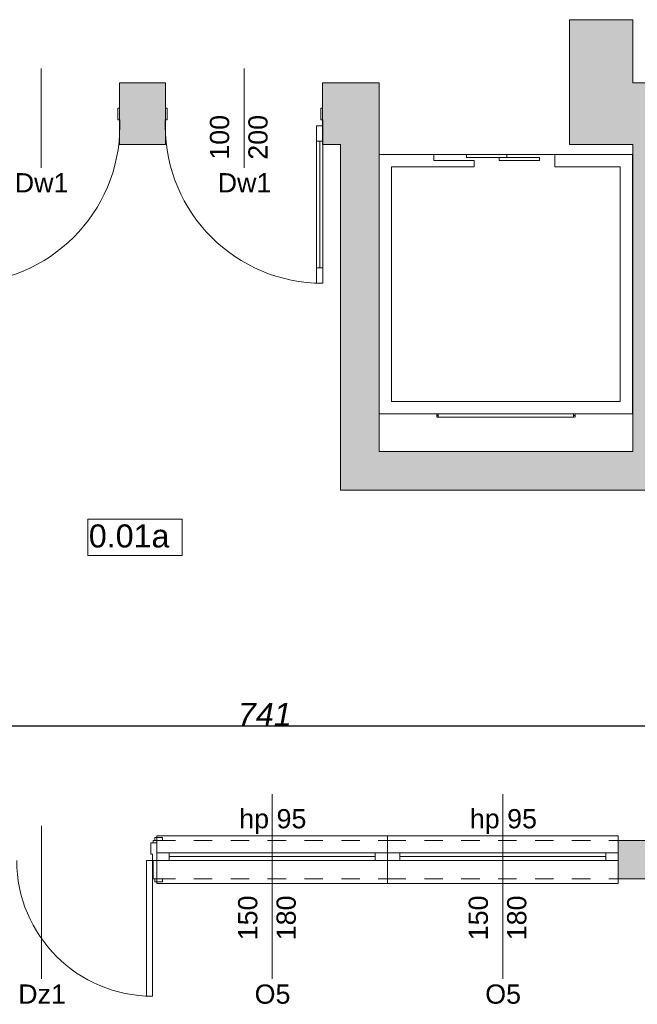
# Model space of a CAD drawing. Header units: millimetres. Extents: x 922208 to 1069538, y -182208 to -99877.
# Tile 227 of 256: x 977619 to 981637, y -145399 to -138991. Entities that reach past the tile are written whole.
import ezdxf

# ---------------------------------------------------------------- set-up
doc = ezdxf.new("R2010")
doc.units = ezdxf.units.MM
doc.header["$MEASUREMENT"] = 0
doc.linetypes.add('HIDDEN', pattern=[20, 10, -10])
doc.linetypes.add('Przerywana', pattern=[240, 120, -120])
for name, color, linetype, lineweight in [('IS_POWRÓT', 5, 'HIDDEN', 30), ('Nowe_0_Nr_pióra__15', 214, 'Continuous', 15), ('Nowe_210-A Pomieszczenia_Nr_pióra__41', 7, 'Continuous', 15), ('Nowe_220-A Ściany_Nr_pióra__19', 255, 'Continuous', 0), ('Nowe_220-A Ściany_Nr_pióra__23', 7, 'Continuous', 15), ('Nowe_220-A Ściany_Nr_pióra__27', 7, 'Continuous', 25), ('Nowe_220-A Ściany_Nr_pióra__3', 7, 'Continuous', 13), ('Nowe_220-A Ściany_Nr_pióra__7', 7, 'Continuous', 13)]:
    doc.layers.add(name, color=color, linetype=linetype, lineweight=lineweight)
doc.layers.add('Nowe_220-A Ściany_Nr_pióra__45', color=7, linetype='Continuous', lineweight=15, true_color=0x40a5ff)
doc.layers.add('Nowe_299-A Wymiary Opisy', color=7, linetype='Continuous')
doc.styles.add('STYL_AUTOMATYCZNY_1', font='arial.ttf')
doc.styles.add('STYL_AUTOMATYCZNY_3', font='ariali.ttf')
doc.dimstyles.new('STYL_AUTOMATYCZNY__1', dxfattribs={"dimtxt": 150, "dimasz": 95, "dimexe": 0.18, "dimexo": 0.0625, "dimgap": 0, "dimtad": 1, "dimtih": 1, "dimtoh": 1, "dimdec": 0, "dimlfac": 0.1, "dimzin": 0, "dimdsep": 46, "dimtxsty": 'STYL_AUTOMATYCZNY_3', "dimblk": 'ARROWHEAD_2', "dimblk1": 'ARROWHEAD_2', "dimblk2": 'ARROWHEAD_2', "dimcen": 0.09, "dimse1": 1, "dimse2": 1, "dimclrd": 7, "dimclre": 7, "dimclrt": 7, "dimadec": 1, "dimazin": 0, "dimtfac": 1, "dimtdec": 4, "dimtmove": 0, "dimatfit": 3, "dimfxl": 1, "dimtolj": 1, "dimtzin": 0, "dimarcsym": 0})

# ---------------------------------------------------------------- blocks, each defined once
blk = doc.blocks.new('ARROWHEAD_2')
at = {"color": 0, "linetype": 'Continuous', "lineweight": 0}
for p, q in [((0, 0), (-1, 0)), ((-0.378, -0.655), (0.378, 0.655))]:
    blk.add_line(p, q, dxfattribs=at)
blk = doc.blocks.new('*D520')
at = {"layer": 'Defpoints', "color": 0, "linetype": 'Continuous', "lineweight": 30, "transparency": 16777216}
for p in [(982916.6, -117035.3), (975511.6, -117472.2), (982916.6, -117780)]:
    blk.add_point(p, dxfattribs=at)
at = {"layer": 'Nowe_299-A Wymiary Opisy', "color": 7, "linetype": 'Continuous', "lineweight": -2, "transparency": 16777216}
blk.add_line((975606.6, -117035.3), (982821.6, -117035.3), dxfattribs=at)
at = {"layer": 'Nowe_299-A Wymiary Opisy', "color": 7, "linetype": 'Continuous', "lineweight": -2, "transparency": 16777216, "xscale": 95, "yscale": 95, "zscale": 95, "rotation": 180}
blk.add_blockref('ARROWHEAD_2', (975511.6, -117035.3), dxfattribs=at)
at = {"layer": 'Nowe_299-A Wymiary Opisy', "color": 7, "linetype": 'Continuous', "lineweight": -2, "transparency": 16777216, "xscale": 95, "yscale": 95, "zscale": 95}
blk.add_blockref('ARROWHEAD_2', (982916.6, -117035.3), dxfattribs=at)
at = {"layer": 'Nowe_299-A Wymiary Opisy', "color": 7, "linetype": 'Continuous', "lineweight": 5, "transparency": 16777216, "insert": (979213.5, -116959.9), "char_height": 150, "attachment_point": 5, "style": 'STYL_AUTOMATYCZNY_3'}
blk.add_mtext('\\A1;741', dxfattribs=at)
blk = doc.blocks.new('parter01')
at = {"layer": 'Nowe_220-A Ściany_Nr_pióra__19', "linetype": 'Continuous', "lineweight": 0}
for points in [[(981196.55073, -112438.74076), (981196.55073, -112850.02068), (981606.55073, -112850.02068), (981606.55073, -112438.74076)], [(978268.29212, -113250.02068), (978568.29212, -113250.02068), (978568.29212, -112850.02067), (978268.29212, -112850.0207)], [(979588.29213, -113250.02068), (979706.55073, -113250.02068), (979706.55073, -112850.02082), (979588.29213, -112850.02067)], [(979706.55073, -113250.02068), (979956.55073, -113250.02068), (979956.55073, -112850.02068)], [(979706.55073, -112850.02068), (979706.55073, -113250.02068), (979956.55073, -112850.02068)], [(981196.55073, -113250.02068), (981971.55291, -113250.02068), (981971.55291, -112850.0207), (981196.55073, -112850.02035)], [(979956.55073, -115250.02068), (979956.55073, -113250.02068), (979706.55073, -113250.02068), (979706.55073, -115250.02068)], [(981606.55073, -113250.02068), (981606.55073, -115250.02068), (981846.55073, -115250.02068), (981846.55073, -113250.02068)], [(979956.55073, -115250.02068), (979706.55073, -115500.02068), (979956.55073, -115500.02068)], [(979706.55073, -115250.02068), (979706.55073, -115500.02068), (979956.55073, -115250.02068)], [(979956.55073, -115500.02068), (982916.55073, -115500.02068), (982916.55073, -115250.02068), (979956.55073, -115250.02068)], [(982916.55073, -117780.0206), (981511.55073, -117780.02068), (981511.55073, -118030.02068), (982916.55073, -118030.02068)]]:
    blk.add_hatch(color=255, dxfattribs=at).paths.add_polyline_path(points)
at = {"layer": 'Nowe_0_Nr_pióra__15', "color": 214, "linetype": 'Continuous', "lineweight": 0}
for p, q in [((980312.2174, -113315.89539), (979957.55073, -113315.89539)), ((979957.55073, -113315.89539), (979957.55073, -115003.89539)), ((980312.2174, -113355.89539), (980312.2174, -113315.89539)), ((980574.88406, -113315.89539), (980312.2174, -113315.89539)), ((980574.88406, -113355.89539), (980312.2174, -113355.89539)), ((980574.88406, -113315.89539), (981100.2174, -113315.89539)), ((980574.88406, -113395.89539), (980574.88406, -113355.89539)), ((981605.55073, -113315.89539), (981100.2174, -113315.89539)), ((981100.2174, -113315.89539), (981100.2174, -113395.89539)), ((981605.55073, -113315.89539), (981605.55073, -115003.89539)), ((980037.55073, -113395.89539), (980574.88406, -113395.89539)), ((980037.55073, -114923.89539), (980037.55073, -113395.89539)), ((981100.2174, -113395.89539), (981525.55073, -113395.89539)), ((981525.55073, -114923.89539), (981525.55073, -113395.89539)), ((980037.55073, -114923.89539), (981525.55073, -114923.89539)), ((981605.55073, -115003.89539), (979957.55073, -115003.89539)), ((980331.55073, -115004.89539), (980331.55073, -115024.89539)), ((980331.55073, -115014.89539), (980338.2174, -115014.89539)), ((981228.2174, -115004.89539), (980334.88406, -115004.89539)), ((981228.2174, -115024.89539), (980334.88406, -115024.89539)), ((980341.55073, -115004.89539), (980341.55073, -115024.89539)), ((981221.55073, -115004.89539), (981221.55073, -115024.89539)), ((981231.55073, -115014.89539), (981224.88406, -115014.89539)), ((981231.55073, -115004.89539), (981231.55073, -115024.89539))]:
    blk.add_line(p, q, dxfattribs=at)
for points in [[(980524.88406, -113315.89539), (980787.55073, -113315.89539), (980787.55073, -113335.89539), (980524.88406, -113335.89539)], [(980737.55073, -113335.89539), (981000.2174, -113335.89539), (981000.2174, -113355.89539), (980737.55073, -113355.89539)]]:
    blk.add_lwpolyline(points, close=True, dxfattribs=at)
at = {"layer": 'Nowe_210-A Pomieszczenia_Nr_pióra__41', "color": 7, "linetype": 'Continuous', "lineweight": 0}
for p, q in [((978061.87551, -115689.26277), (978676.66551, -115689.26277)), ((978061.87551, -115924.97727), (978061.87551, -115689.26277)), ((978676.66551, -115689.26277), (978676.66551, -115924.97727)), ((978676.66551, -115924.97727), (978061.87551, -115924.97727))]:
    blk.add_line(p, q, dxfattribs=at)
at = {"layer": 'Nowe_220-A Ściany_Nr_pióra__23', "color": 7, "linetype": 'Continuous', "lineweight": 0}
for p, q in [((978258.29213, -113015.02068), (978258.29213, -113090.02068)), ((978268.29213, -113015.02068), (978258.29213, -113015.02068)), ((978268.29213, -113130.02068), (978268.29213, -113015.02068)), ((978568.29213, -113130.02068), (978568.29213, -113015.02068)), ((978568.29213, -113015.02068), (978578.29213, -113015.02068)), ((978578.29213, -113015.02068), (978578.29213, -113090.02068)), ((979578.29213, -113090.02068), (979578.29213, -113015.02068)), ((979578.29213, -113015.02068), (979588.29213, -113015.02068)), ((979588.29213, -113015.02068), (979588.29213, -113130.02068)), ((978258.29213, -113090.02068), (978270.29213, -113090.02068)), ((978270.29213, -113090.02068), (978270.29213, -113130.02068)), ((978578.29213, -113090.02068), (978566.29213, -113090.02068)), ((978566.29213, -113090.02068), (978566.29213, -113130.02068)), ((979590.29213, -113090.02068), (979578.29213, -113090.02068)), ((979590.29213, -113130.02068), (979590.29213, -113090.02068)), ((978270.29213, -113130.02068), (978268.29213, -113130.02068)), ((978566.29213, -113130.02068), (978568.29213, -113130.02068)), ((979588.29213, -113130.02068), (979590.29213, -113130.02068)), ((978471.55073, -117870.02068), (978471.55073, -117795.02068)), ((978471.55073, -117795.02068), (978511.55073, -117795.02068)), ((978511.55073, -117795.02068), (978511.55073, -117910.02068)), ((978483.55073, -117870.02068), (978471.55073, -117870.02068)), ((978483.55073, -117910.02068), (978483.55073, -117870.02068)), ((978511.55073, -117860.02068), (978591.55073, -117860.02068)), ((978591.55073, -117860.02068), (978591.55073, -117910.02068)), ((979931.55073, -117910.02068), (979931.55073, -117860.02068)), ((979931.55073, -117860.02068), (980011.55073, -117860.02068)), ((980011.55073, -117860.02068), (980091.55073, -117860.02068)), ((980091.55073, -117860.02068), (980091.55073, -117910.02068)), ((981431.55073, -117910.02068), (981431.55073, -117860.02068)), ((981431.55073, -117860.02068), (981511.55073, -117860.02068)), ((978511.55073, -117910.02068), (978483.55073, -117910.02068)), ((978591.55073, -117910.02068), (978511.55073, -117910.02068)), ((980011.55073, -117910.02068), (979931.55073, -117910.02068)), ((980091.55073, -117910.02068), (980011.55073, -117910.02068)), ((981511.55073, -117910.02068), (981431.55073, -117910.02068))]:
    blk.add_line(p, q, dxfattribs=at)
at = {"layer": 'Nowe_220-A Ściany_Nr_pióra__27', "color": 7, "linetype": 'Continuous', "lineweight": 0}
for p, q in [((978268.29213, -113015.02068), (978268.29213, -112850.02068)), ((978268.29213, -113015.02068), (978268.29213, -112850.02068)), ((978568.29213, -113015.02068), (978568.29213, -112850.02068)), ((978568.29213, -113015.02068), (978568.29213, -112850.02068)), ((979588.29213, -113015.02068), (979588.29213, -112850.02068)), ((979588.29213, -113015.02068), (979588.29213, -112850.02068)), ((978268.29213, -113130.02068), (978268.29213, -113015.02068)), ((978268.29213, -113130.02068), (978268.29213, -113015.02068)), ((978268.29213, -113130.02068), (978268.29213, -113015.02068)), ((978568.29213, -113130.02068), (978568.29213, -113015.02068)), ((978568.29213, -113130.02068), (978568.29213, -113015.02068)), ((978568.29213, -113130.02068), (978568.29213, -113015.02068)), ((979588.29213, -113130.02068), (979588.29213, -113015.02068)), ((979588.29213, -113130.02068), (979588.29213, -113015.02068)), ((979588.29213, -113130.02068), (979588.29213, -113015.02068)), ((978268.29213, -113250.02068), (978268.29213, -113130.02068)), ((978268.29213, -113250.02068), (978268.29213, -113130.02068)), ((978568.29213, -113250.02068), (978568.29213, -113130.02068)), ((978568.29213, -113250.02068), (978568.29213, -113130.02068)), ((979588.29213, -113250.02068), (979588.29213, -113130.02068)), ((979588.29213, -113250.02068), (979588.29213, -113130.02068)), ((978511.55073, -117860.02068), (978511.55073, -117780.02068)), ((978511.55073, -117795.02068), (978511.55073, -117780.02068)), ((978511.55073, -117795.02068), (978511.55073, -117780.02068)), ((978511.55073, -117780.02068), (978548.55073, -117780.02068)), ((978511.55073, -117780.02068), (978548.55073, -117780.02068)), ((980011.55073, -117860.02068), (980011.55073, -117780.02068)), ((980011.55073, -117860.02068), (980011.55073, -117780.02068)), ((981511.55073, -117860.02068), (981511.55073, -117780.02068)), ((981511.55073, -117860.02068), (981511.55073, -117780.02068)), ((978511.55073, -117910.02068), (978511.55073, -117795.02068)), ((978511.55073, -117910.02068), (978511.55073, -117795.02068)), ((978511.55073, -117910.02068), (978511.55073, -117860.02068)), ((978511.55073, -117910.02068), (978511.55073, -117860.02068)), ((980011.55073, -117910.02068), (980011.55073, -117860.02068)), ((980011.55073, -117910.02068), (980011.55073, -117860.02068)), ((980011.55073, -117910.02068), (980011.55073, -117860.02068)), ((980011.55073, -117910.02068), (980011.55073, -117860.02068)), ((981511.55073, -117910.02068), (981511.55073, -117860.02068)), ((981511.55073, -117910.02068), (981511.55073, -117860.02068)), ((981511.55073, -117910.02068), (981511.55073, -117860.02068)), ((978511.55073, -118030.02068), (978511.55073, -117910.02068)), ((978511.55073, -118030.02068), (978511.55073, -117910.02068)), ((978511.55073, -118030.02068), (978511.55073, -117910.02068)), ((978511.55073, -118030.02068), (978511.55073, -117910.02068)), ((980011.55073, -118030.02068), (980011.55073, -117910.02068)), ((980011.55073, -118030.02068), (980011.55073, -117910.02068)), ((981511.55073, -118030.02068), (981511.55073, -117910.02068)), ((981511.55073, -118030.02068), (981511.55073, -117910.02068)), ((978511.55073, -118030.02068), (978548.55073, -118030.02068)), ((978511.55073, -118030.02068), (978548.55073, -118030.02068))]:
    blk.add_line(p, q, dxfattribs=at)
for points in [[(981196.55073, -112438.74076), (981196.55073, -112850.02068)], [(981606.55073, -112438.74076), (981196.55073, -112438.74076)], [(981606.55073, -112850.02068), (981606.55073, -112438.74076)], [(978568.29213, -112850.02068), (978268.29213, -112850.02068)], [(979956.55073, -112850.02068), (979588.29213, -112850.02068)], [(979956.55073, -112850.02068), (979956.55073, -113250.02068)], [(981196.55073, -112850.02068), (981196.55073, -113250.02068)], [(981971.55289, -112850.02068), (981606.55073, -112850.02068)], [(978268.29213, -113250.02068), (978568.29213, -113250.02068)], [(979588.29213, -113250.02068), (979706.55073, -113250.02068)], [(979706.55073, -113250.02068), (979706.55073, -115500.02068)], [(979956.55073, -115250.02068), (979956.55073, -113250.02068)], [(981196.55073, -113250.02068), (981606.55073, -113250.02068)], [(981606.55073, -113250.02068), (981606.55073, -115250.02068)], [(981606.55073, -115250.02068), (979956.55073, -115250.02068)], [(979706.55073, -115500.02068), (979956.55073, -115500.02068)], [(979956.55073, -115500.02068), (982916.55073, -115500.02068)], [(982916.55073, -117780.02068), (981511.55074, -117780.02068)], [(981511.55067, -118030.02068), (982916.55073, -118030.02068)]]:
    blk.add_lwpolyline(points, dxfattribs=at)
at = {"layer": 'Nowe_220-A Ściany_Nr_pióra__3', "color": 7, "linetype": 'Continuous', "lineweight": 0}
for p, q in [((979550.29213, -113130.02068), (979550.29213, -113230.02068)), ((979590.29213, -113130.02068), (979550.29213, -113130.02068)), ((979590.29213, -113230.02068), (979590.29213, -113130.02068)), ((979550.29213, -113230.02068), (979590.29213, -113230.02068)), ((979570.29213, -114054.02068), (979570.29213, -113230.02068)), ((979590.29213, -114054.02068), (979550.29213, -114054.02068)), ((979550.29213, -114054.02068), (979550.29213, -114154.02068)), ((979590.29213, -114154.02068), (979590.29213, -114054.02068)), ((979550.29213, -114154.02068), (979590.29213, -114154.02068)), ((978511.55073, -117780.02068), (978486.55073, -117780.02068)), ((978486.55073, -117780.02068), (978486.55073, -117795.02068)), ((978548.55073, -117761.02068), (978498.55073, -117761.02068)), ((978498.55073, -117761.02068), (978498.55073, -117780.02068)), ((978498.55073, -117780.02068), (978548.55073, -117780.02068)), ((978511.55073, -117780.02068), (978511.55073, -117750.02068)), ((978511.55073, -117750.02068), (980011.55073, -117750.02068)), ((978511.55073, -117795.02068), (978511.55073, -117780.02068)), ((978548.55073, -117780.02068), (978548.55073, -117761.02068)), ((980011.55073, -117750.02068), (980011.55073, -117780.02068)), ((980011.55073, -117780.02068), (980011.55073, -117750.02068)), ((980011.55073, -117750.02068), (981511.55073, -117750.02068)), ((981511.55073, -117750.02068), (981511.55073, -117780.02068)), ((978486.55073, -117795.02068), (978511.55073, -117795.02068)), ((978591.55073, -117860.02068), (979931.55073, -117860.02068)), ((978591.55073, -117885.02068), (979931.55073, -117885.02068)), ((980091.55073, -117860.02068), (981431.55073, -117860.02068)), ((980091.55073, -117885.02068), (981431.55073, -117885.02068)), ((978483.55073, -117910.02068), (978443.55073, -117910.02068)), ((978443.55073, -117910.02068), (978443.55073, -118794.02068)), ((978483.55073, -118794.02068), (978483.55073, -117910.02068)), ((978511.55073, -117910.02068), (978486.55073, -117910.02068)), ((978486.55073, -117910.02068), (978486.55073, -118030.02068)), ((978511.55073, -118030.02068), (978511.55073, -117910.02068)), ((979931.55073, -117910.02068), (978591.55073, -117910.02068)), ((981431.55073, -117910.02068), (980091.55073, -117910.02068)), ((978486.55073, -118030.02068), (978511.55073, -118030.02068)), ((978548.55073, -118030.02068), (978498.55073, -118030.02068)), ((978498.55073, -118030.02068), (978498.55073, -118049.02068)), ((978511.55073, -118030.02068), (978511.55073, -118060.02068)), ((978548.55073, -118049.02068), (978548.55073, -118030.02068)), ((980011.55073, -118060.02068), (980011.55073, -118030.02068)), ((980011.55073, -118030.02068), (980011.55073, -118060.02068)), ((981511.55073, -118060.02068), (981511.55073, -118030.02068)), ((978498.55073, -118049.02068), (978548.55073, -118049.02068)), ((978511.55073, -118060.02068), (980011.55073, -118060.02068)), ((980011.55073, -118060.02068), (981511.55073, -118060.02068)), ((978443.55073, -118794.02068), (978483.55073, -118794.02068))]:
    blk.add_line(p, q, dxfattribs=at)
at = {"layer": 'Nowe_220-A Ściany_Nr_pióra__3', "color": 7, "linetype": 'Przerywana', "lineweight": 0}
for p, q in [((978511.55073, -117780.02068), (980011.55073, -117780.02068)), ((980011.55073, -117780.02068), (981511.55073, -117780.02068)), ((978511.55073, -118030.02068), (980011.55073, -118030.02068)), ((980011.55073, -118030.02068), (981511.55073, -118030.02068))]:
    blk.add_line(p, q, dxfattribs=at)
at = {"layer": 'Nowe_220-A Ściany_Nr_pióra__3', "color": 7, "linetype": 'Continuous', "lineweight": 0}
for points in [[(979570.29213, -114054.02068), (979570.29213, -113230.02068), (979550.29213, -113230.02068), (979550.29213, -114054.02068)], [(979590.29213, -114054.02068), (979590.29213, -113230.02068), (979570.29213, -113230.02068), (979570.29213, -114054.02068)]]:
    blk.add_lwpolyline(points, close=True, dxfattribs=at)
for centre, radius, start, end in [((977246.29213, -113130.02068), 1024, 270, 0), ((979590.29213, -113130.02068), 1024, 180, 270), ((978483.55073, -117910.02068), 884, 180, 270)]:
    blk.add_arc(centre, radius, start, end, dxfattribs=at)
at = {"layer": 'Nowe_220-A Ściany_Nr_pióra__45', "color": 161, "linetype": 'Continuous', "lineweight": 0, "true_color": 0x40a5ff}
for p, q in [((977758.29213, -113401.8064), (977758.29213, -112755.42011)), ((979078.29213, -113401.8064), (979078.29213, -112755.42011)), ((979261.55073, -118681.8064), (979261.55073, -117480.02068)), ((980761.55073, -118681.8064), (980761.55073, -117480.02068)), ((977761.55073, -118681.8064), (977761.55073, -117685.42011))]:
    blk.add_line(p, q, dxfattribs=at)
at = {"layer": 'Nowe_210-A Pomieszczenia_Nr_pióra__41', "color": 7, "linetype": 'Continuous', "lineweight": 0, "insert": (978369.27051, -115723.54848), "char_height": 150, "attachment_point": 2, "style": 'STYL_AUTOMATYCZNY_1'}
blk.add_mtext('\\A1;{\\pqc;\\pt0,25;\\fArial|b0|i0|c238|p0;\\W1.000000;0.01a\\fArial|b0|i0|c238|p0;\\W1.000000;\\A1{\\H.66x;\\S^  ;}\\fArial|b0|i0|c238|p0;\\W1.000000;\\fArial|b0|i0|c238|p0;\\W1.000000;\\A1{\\H.66x;\\S^  ;}}', dxfattribs=at)
at = {"layer": 'Nowe_220-A Ściany_Nr_pióra__7', "color": 7, "linetype": 'Continuous', "lineweight": 0, "char_height": 125, "attachment_point": 7, "rotation": 90, "style": 'STYL_AUTOMATYCZNY_1'}
for s, insert in [('\\A1;{\\pql;\\pt0;\\fArial|b0|i0|c238|p0;\\W1.000000;100\\fArial|b0|i0|c238|p0;\\W1.000000;\\A1{\\H.66x;\\S^  ;}\\fArial|b0|i0|c238|p0;\\W1.000000;\\fArial|b0|i0|c238|p0;\\W1.000000;}', (979017.88434, -113350.02068)), ('\\A1;{\\pql;\\pt0;\\fArial|b0|i0|c238|p0;\\W1.000000;200\\fArial|b0|i0|c238|p0;\\W1.000000;\\A1{\\H.66x;\\S^  ;}\\fArial|b0|i0|c238|p0;\\W1.000000;\\fArial|b0|i0|c238|p0;\\W1.000000;}', (979267.88434, -113350.02068)), ('\\A1;{\\pql;\\pt0;\\fArial|b0|i0|c238|p0;\\W1.000000;150\\fArial|b0|i0|c238|p0;\\W1.000000;\\A1{\\H.66x;\\S^  ;}\\fArial|b0|i0|c238|p0;\\W1.000000;\\fArial|b0|i0|c238|p0;\\W1.000000;}', (979201.14293, -118430.02068)), ('\\A1;{\\pql;\\pt0;\\fArial|b0|i0|c238|p0;\\W1.000000;180\\fArial|b0|i0|c238|p0;\\W1.000000;\\A1{\\H.66x;\\S^  ;}\\fArial|b0|i0|c238|p0;\\W1.000000;\\fArial|b0|i0|c238|p0;\\W1.000000;}', (979451.14293, -118430.02068)), ('\\A1;{\\pql;\\pt0;\\fArial|b0|i0|c238|p0;\\W1.000000;150\\fArial|b0|i0|c238|p0;\\W1.000000;\\A1{\\H.66x;\\S^  ;}\\fArial|b0|i0|c238|p0;\\W1.000000;\\fArial|b0|i0|c238|p0;\\W1.000000;}', (980701.14293, -118430.02068)), ('\\A1;{\\pql;\\pt0;\\fArial|b0|i0|c238|p0;\\W1.000000;180\\fArial|b0|i0|c238|p0;\\W1.000000;\\A1{\\H.66x;\\S^  ;}\\fArial|b0|i0|c238|p0;\\W1.000000;\\fArial|b0|i0|c238|p0;\\W1.000000;}', (980951.14293, -118430.02068))]:
    blk.add_mtext(s, dxfattribs=dict(at, insert=insert))
at = {"layer": 'Nowe_220-A Ściany_Nr_pióra__7', "color": 7, "linetype": 'Continuous', "lineweight": 0, "char_height": 125, "attachment_point": 7, "style": 'STYL_AUTOMATYCZNY_1'}
for s, insert in [('\\A1;{\\pql;\\pt0;\\fArial|b0|i0|c238|p0;\\W1.000000;Dw1\\fArial|b0|i0|c238|p0;\\W1.000000;\\fArial|b0|i0|c238|p0;\\W1.000000;\\fArial|b0|i0|c238|p0;\\W1.000000;}', (977586.82163, -113562.52025)), ('\\A1;{\\pql;\\pt0;\\fArial|b0|i0|c238|p0;\\W1.000000;Dw1\\fArial|b0|i0|c238|p0;\\W1.000000;\\fArial|b0|i0|c238|p0;\\W1.000000;\\fArial|b0|i0|c238|p0;\\W1.000000;}', (978906.82163, -113562.52025)), ('\\A1;{\\pql;\\pt0;\\fArial|b0|i0|c238|p0;\\W1.000000;hp 95\\fArial|b0|i0|c238|p0;\\W1.000000;\\A1{\\H.66x;\\S^  ;}\\fArial|b0|i0|c238|p0;\\W1.000000;\\fArial|b0|i0|c238|p0;\\W1.000000;}', (979047.05573, -117739.08834)), ('\\A1;{\\pql;\\pt0;\\fArial|b0|i0|c238|p0;\\W1.000000;hp 95\\fArial|b0|i0|c238|p0;\\W1.000000;\\A1{\\H.66x;\\S^  ;}\\fArial|b0|i0|c238|p0;\\W1.000000;\\fArial|b0|i0|c238|p0;\\W1.000000;}', (980547.05573, -117739.08834)), ('\\A1;{\\pql;\\pt0;\\fArial|b0|i0|c238|p0;\\W1.000000;Dz1\\fArial|b0|i0|c238|p0;\\W1.000000;\\fArial|b0|i0|c238|p0;\\W1.000000;\\fArial|b0|i0|c238|p0;\\W1.000000;}', (977609.12323, -118842.52025)), ('\\A1;{\\pql;\\pt0;\\fArial|b0|i0|c238|p0;\\W1.000000;O5\\fArial|b0|i0|c238|p0;\\W1.000000;\\fArial|b0|i0|c238|p0;\\W1.000000;\\fArial|b0|i0|c238|p0;\\W1.000000;}', (979147.20898, -118844.61289)), ('\\A1;{\\pql;\\pt0;\\fArial|b0|i0|c238|p0;\\W1.000000;O5\\fArial|b0|i0|c238|p0;\\W1.000000;\\fArial|b0|i0|c238|p0;\\W1.000000;\\fArial|b0|i0|c238|p0;\\W1.000000;}', (980647.20898, -118844.61289))]:
    blk.add_mtext(s, dxfattribs=dict(at, insert=insert))
at = {"layer": 'Nowe_299-A Wymiary Opisy', "color": 7, "linetype": 'Continuous', "lineweight": 0}
dim = blk.add_linear_dim(base=(982916.5507307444, -117035.2518376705), p1=(975511.5507307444, -117472.1971089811), p2=(982916.5507307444, -117780.0206845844), dimstyle='STYL_AUTOMATYCZNY__1', dxfattribs=at)
dim.commit()
dim.dimension.update_dxf_attribs({"geometry": '*D520', "text_midpoint": (979213.5427148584, -117035.2518376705), "dimtype": 128})

msp = doc.modelspace()

# ---------------------------------------------------------------- block references
at = {"layer": 'IS_POWRÓT', "color": 27, "linetype": 'ByBlock', "lineweight": 30}
msp.add_blockref('parter01', (0, -26552.1), dxfattribs=at)

doc.saveas('drawing.dxf')
